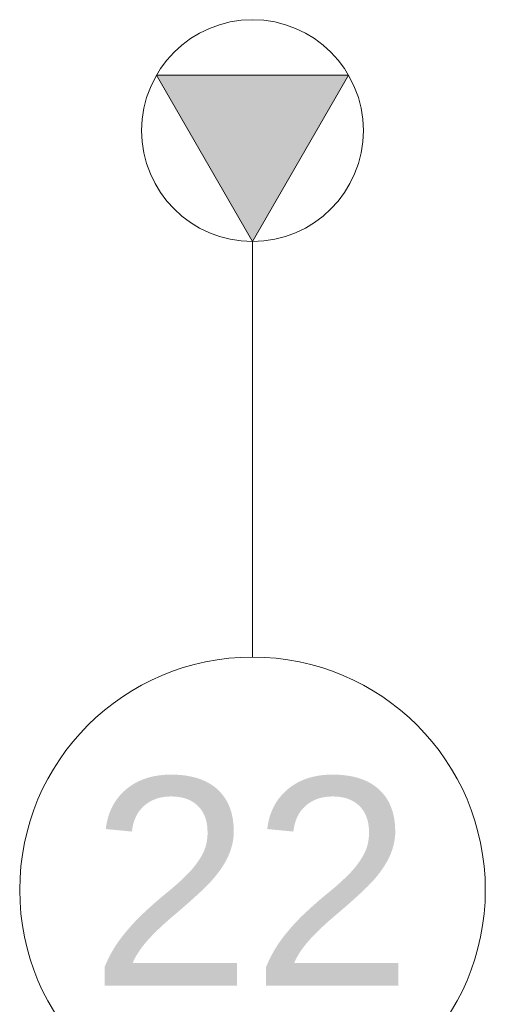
# Model space of a CAD drawing. Header units: metres. Extents: x 3 to 42.2, y -72.9 to -48.7.
# Tile 126 of 189: x 38.067 to 38.487, y -55.281 to -54.393. Entities that reach past the tile are written whole.
import ezdxf

# ---------------------------------------------------------------- set-up
doc = ezdxf.new("R2010")
doc.units = ezdxf.units.M
doc.linetypes.add('Oculto 1_5', pattern=[0.0022, 0.0015, -0.0007])
doc.layers.add('M-MNTG', color=7, linetype='Continuous', lineweight=18)
doc.layers.add('M-MNTG-IDEN', color=1, linetype='Continuous', lineweight=9, true_color=0xff0000)
doc.styles.add('Arial_1', font='arial.ttf', dxfattribs={"height": 0.1875})

# ---------------------------------------------------------------- blocks, each defined once
blk = doc.blocks.new('Ponto de força - PONTO DE FORÇA - EQUIPAMENTO-V56-1PAV')
at = {"layer": 'M-MNTG', "linetype": 'Oculto 1_5', "true_color": 0xff0000}
blk.add_hatch(color=1, dxfattribs=at).paths.add_polyline_path([(0, -0.1), (0.0866, 0.05), (-0.0866, 0.05), (-0.00946, -0.08362)])
at = {"layer": 'M-MNTG'}
for p, q in [((0.0866, 0.05), (-0.0866, 0.05)), ((-0.0866, 0.05), (0, -0.1)), ((0, -0.1), (0.0866, 0.05))]:
    blk.add_line(p, q, dxfattribs=at)
blk.add_circle((0, 0), 0.1, dxfattribs=at)
blk = doc.blocks.new('M_Identificador de auxiliar MEP_BTS - Em caixas-891259-1PAV')
at = {"layer": 'M-MNTG-IDEN'}
blk.add_circle((0, 0), 0.0028, dxfattribs=at)
for start, end in [(360, 180), (180, 360)]:
    blk.add_arc((0, 0), 0.0028, start, end, dxfattribs=at)

msp = doc.modelspace()

# ---------------------------------------------------------------- linework, layer by layer
at = {"layer": 'M-MNTG-IDEN'}
msp.add_line((38.27687, -54.59269), (38.27687, -54.96769), dxfattribs=at)

# ---------------------------------------------------------------- block references
at = {"layer": 'M-MNTG'}
msp.add_blockref('Ponto de força - PONTO DE FORÇA - EQUIPAMENTO-V56-1PAV', (38.27687, -54.49269), dxfattribs=at)
at = {"layer": 'M-MNTG-IDEN', "xscale": 74.99999999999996, "yscale": 74.99999999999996, "zscale": 74.99999999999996}
msp.add_blockref('M_Identificador de auxiliar MEP_BTS - Em caixas-891259-1PAV', (38.27687, -55.17769), dxfattribs=at)

# ---------------------------------------------------------------- texts
at = {"layer": 'M-MNTG-IDEN', "color": 7, "insert": (38.13032, -55.07648), "char_height": 0.1875, "width": 0.3487341, "attachment_point": 1, "style": 'Arial_1'}
msp.add_mtext('22', dxfattribs=at)

doc.saveas('drawing.dxf')
